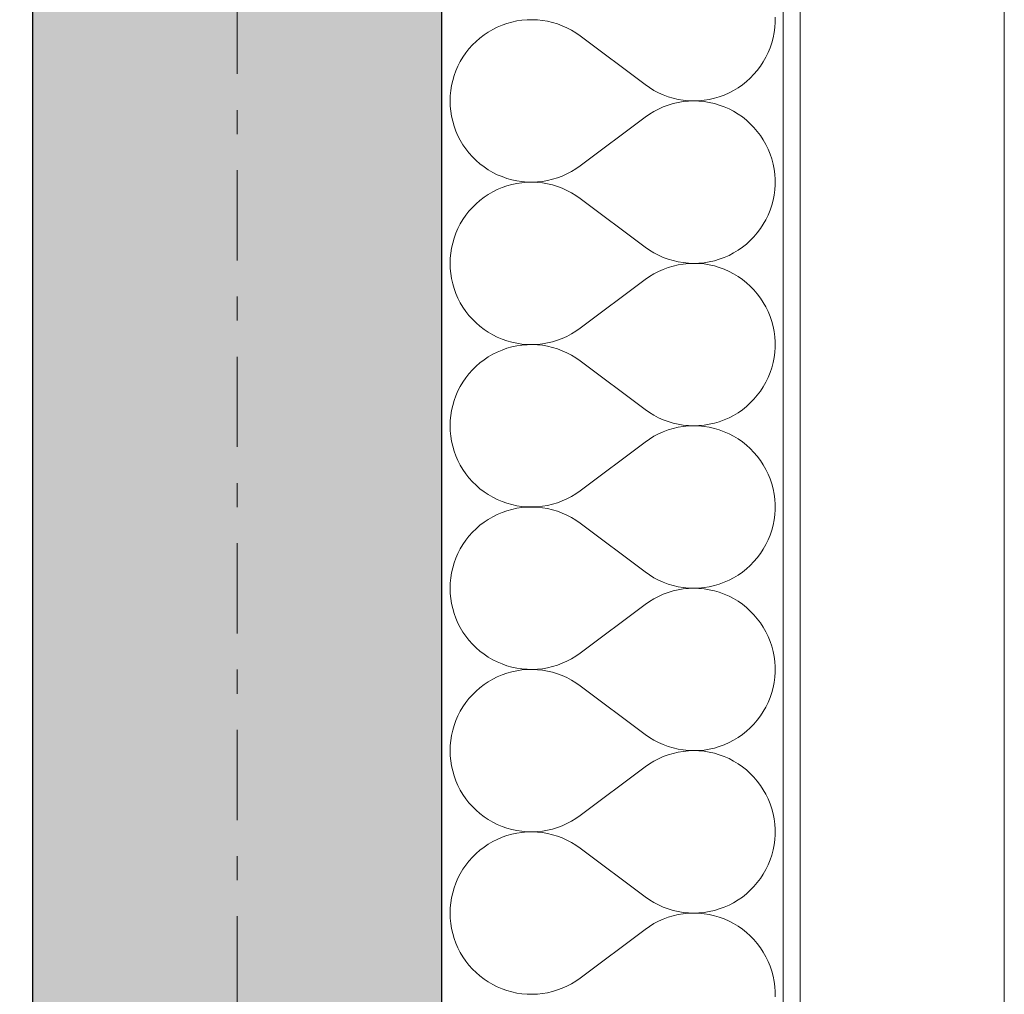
# Model space of a CAD drawing. Extents: x 100 to 2982, y 37 to 2050.
# Tile 93 of 130: x 2135 to 2193, y 922 to 979. Entities that reach past the tile are written whole.
import ezdxf
from ezdxf.xclip import XClip

# ---------------------------------------------------------------- set-up
doc = ezdxf.new("R2010")
doc.units = 0
doc.header["$MEASUREMENT"] = 0
doc.header["$XCLIPFRAME"] = 0
doc.linetypes.add('Przerywana podwójnie', pattern=[54.680554, 26.458333, -10.583333, 7.055556, -10.583333])
for name, color, linetype in [('410-K Osie', 7, 'Continuous'), ('420-K Ściany', 7, 'Continuous'), ('820-G Rysunki Obrazki', 7, 'Continuous')]:
    doc.layers.add(name, color=color, linetype=linetype)
doc.linetypes.add('Fala', pattern='A,0,[1,103_K_01 RZUT PARTERU1.Shx,S=0.223986,R=0,X=0,Y=0],-28.222222,0', length=28.222222)
pattern_1 = [(0, (-18316.349, -206.5255), (0, 8.660254), [0, -5]), (0, (-18313.849, -202.195), (0, 8.660254), [0, -5])]

# ---------------------------------------------------------------- blocks, each defined once
blk = doc.blocks.new('*X17')
at = {"layer": '420-K Ściany', "color": 174, "linetype": 'Continuous', "lineweight": 5, "ltscale": 0.2}
for p, q in [((2179.323, 979.036), (2179.323, 979.342)), ((2163.046, 978.751), (2162.777, 978.617)), ((2163.324, 978.869), (2163.046, 978.751)), ((2163.608, 978.968), (2163.324, 978.869)), ((2163.898, 979.05), (2163.608, 978.968)), ((2164.192, 979.113), (2163.898, 979.05)), ((2164.49, 979.157), (2164.192, 979.113)), ((2164.791, 979.182), (2164.49, 979.157)), ((2165.092, 979.189), (2164.791, 979.182)), ((2165.393, 979.176), (2165.092, 979.189)), ((2165.692, 979.144), (2165.393, 979.176)), ((2165.989, 979.093), (2165.692, 979.144)), ((2166.282, 979.024), (2165.989, 979.093)), ((2166.57, 978.936), (2166.282, 979.024)), ((2166.852, 978.83), (2166.57, 978.936)), ((2167.127, 978.707), (2166.852, 978.83)), ((2179.304, 978.731), (2179.323, 979.036)), ((2162.266, 978.297), (2162.027, 978.114)), ((2162.516, 978.465), (2162.266, 978.297)), ((2162.777, 978.617), (2162.516, 978.465)), ((2167.394, 978.567), (2167.127, 978.707)), ((2167.651, 978.409), (2167.394, 978.567)), ((2167.897, 978.236), (2167.651, 978.409)), ((2171.707, 975.379), (2167.897, 978.236)), ((2179.206, 978.128), (2179.265, 978.428)), ((2179.265, 978.428), (2179.304, 978.731)), ((2161.586, 977.705), (2161.385, 977.48)), ((2161.8, 977.916), (2161.586, 977.705)), ((2162.027, 978.114), (2161.8, 977.916)), ((2179.032, 977.543), (2179.129, 977.832)), ((2179.129, 977.832), (2179.206, 978.128)), ((2161.2, 977.243), (2161.029, 976.994)), ((2161.385, 977.48), (2161.2, 977.243)), ((2178.785, 976.984), (2178.917, 977.259)), ((2178.917, 977.259), (2179.032, 977.543)), ((2160.738, 976.467), (2160.617, 976.191)), ((2160.875, 976.735), (2160.738, 976.467)), ((2161.029, 976.994), (2160.875, 976.735)), ((2178.285, 976.217), (2178.468, 976.462)), ((2178.468, 976.462), (2178.635, 976.718)), ((2178.635, 976.718), (2178.785, 976.984)), ((2160.514, 975.908), (2160.43, 975.619)), ((2160.617, 976.191), (2160.514, 975.908)), ((2177.874, 975.765), (2178.086, 975.985)), ((2178.086, 975.985), (2178.285, 976.217)), ((2160.364, 975.325), (2160.316, 975.028)), ((2160.43, 975.619), (2160.364, 975.325)), ((2171.707, 975.379), (2171.957, 975.204)), ((2177.157, 975.195), (2177.408, 975.37)), ((2177.408, 975.37), (2177.647, 975.56)), ((2177.647, 975.56), (2177.874, 975.765)), ((2160.288, 974.728), (2160.278, 974.427)), ((2160.316, 975.028), (2160.288, 974.728)), ((2171.957, 975.204), (2172.218, 975.045)), ((2172.218, 975.045), (2172.489, 974.903)), ((2172.489, 974.903), (2172.768, 974.779)), ((2172.768, 974.779), (2173.054, 974.673)), ((2176.058, 974.667), (2176.345, 974.773)), ((2176.345, 974.773), (2176.625, 974.896)), ((2176.625, 974.896), (2176.896, 975.037)), ((2176.896, 975.037), (2177.157, 975.195)), ((2160.278, 974.427), (2160.288, 974.126)), ((2160.288, 974.126), (2160.316, 973.826)), ((2173.054, 974.181), (2172.768, 974.075)), ((2173.054, 974.673), (2173.347, 974.585)), ((2173.347, 974.269), (2173.054, 974.181)), ((2173.347, 974.585), (2173.645, 974.516)), ((2173.645, 974.337), (2173.347, 974.269)), ((2173.645, 974.516), (2173.946, 974.467)), ((2173.946, 974.387), (2173.645, 974.337)), ((2173.946, 974.467), (2174.25, 974.437)), ((2174.25, 974.417), (2173.946, 974.387)), ((2174.25, 974.437), (2174.556, 974.427)), ((2174.556, 974.427), (2174.25, 974.417)), ((2174.556, 974.427), (2174.861, 974.436)), ((2174.861, 974.418), (2174.556, 974.427)), ((2174.861, 974.436), (2175.166, 974.465)), ((2175.166, 974.389), (2174.861, 974.418)), ((2175.166, 974.465), (2175.467, 974.513)), ((2175.467, 974.34), (2175.166, 974.389)), ((2175.467, 974.513), (2175.765, 974.581)), ((2175.765, 974.273), (2175.467, 974.34)), ((2175.765, 974.581), (2176.058, 974.667)), ((2176.058, 974.186), (2175.765, 974.273)), ((2176.345, 974.081), (2176.058, 974.186)), ((2160.316, 973.826), (2160.364, 973.529)), ((2171.957, 973.65), (2171.707, 973.474)), ((2172.218, 973.809), (2171.957, 973.65)), ((2172.489, 973.951), (2172.218, 973.809)), ((2172.768, 974.075), (2172.489, 973.951)), ((2176.625, 973.958), (2176.345, 974.081)), ((2176.896, 973.817), (2176.625, 973.958)), ((2177.157, 973.659), (2176.896, 973.817)), ((2177.408, 973.484), (2177.157, 973.659)), ((2160.364, 973.529), (2160.43, 973.235)), ((2160.43, 973.235), (2160.514, 972.946)), ((2171.707, 973.474), (2167.897, 970.617)), ((2177.647, 973.294), (2177.408, 973.484)), ((2177.874, 973.089), (2177.647, 973.294)), ((2178.086, 972.869), (2177.874, 973.089)), ((2160.514, 972.946), (2160.617, 972.662)), ((2160.617, 972.662), (2160.738, 972.386)), ((2178.285, 972.637), (2178.086, 972.869)), ((2178.468, 972.392), (2178.285, 972.637)), ((2178.635, 972.136), (2178.468, 972.392)), ((2160.738, 972.386), (2160.875, 972.118)), ((2160.875, 972.118), (2161.029, 971.86)), ((2161.029, 971.86), (2161.2, 971.611)), ((2178.785, 971.87), (2178.635, 972.136)), ((2178.917, 971.594), (2178.785, 971.87)), ((2161.2, 971.611), (2161.385, 971.374)), ((2161.385, 971.374), (2161.586, 971.149)), ((2179.032, 971.311), (2178.917, 971.594)), ((2179.129, 971.021), (2179.032, 971.311)), ((2161.586, 971.149), (2161.8, 970.937)), ((2161.8, 970.937), (2162.027, 970.739)), ((2162.027, 970.739), (2162.266, 970.556)), ((2179.206, 970.726), (2179.129, 971.021)), ((2179.265, 970.426), (2179.206, 970.726)), ((2162.266, 970.556), (2162.516, 970.389)), ((2162.516, 970.389), (2162.777, 970.237)), ((2162.777, 970.237), (2163.046, 970.102)), ((2163.046, 970.102), (2163.324, 969.985)), ((2166.852, 970.023), (2167.127, 970.147)), ((2167.127, 970.147), (2167.394, 970.287)), ((2167.394, 970.287), (2167.651, 970.444)), ((2167.651, 970.444), (2167.897, 970.617)), ((2179.304, 970.123), (2179.265, 970.426)), ((2179.323, 969.818), (2179.304, 970.123)), ((2163.324, 969.985), (2163.608, 969.885)), ((2163.608, 969.885), (2163.898, 969.804)), ((2163.898, 969.526), (2163.608, 969.445)), ((2163.898, 969.804), (2164.192, 969.741)), ((2164.192, 969.589), (2163.898, 969.526)), ((2164.192, 969.741), (2164.49, 969.697)), ((2164.49, 969.633), (2164.192, 969.589)), ((2164.49, 969.697), (2164.791, 969.672)), ((2164.791, 969.658), (2164.49, 969.633)), ((2164.791, 969.672), (2165.092, 969.665)), ((2165.092, 969.665), (2164.791, 969.658)), ((2165.092, 969.665), (2165.393, 969.678)), ((2165.393, 969.652), (2165.092, 969.665)), ((2165.393, 969.678), (2165.692, 969.71)), ((2165.692, 969.62), (2165.393, 969.652)), ((2165.692, 969.71), (2165.989, 969.761)), ((2165.989, 969.569), (2165.692, 969.62)), ((2165.989, 969.761), (2166.282, 969.83)), ((2166.282, 969.5), (2165.989, 969.569)), ((2166.282, 969.83), (2166.57, 969.918)), ((2166.57, 969.918), (2166.852, 970.023)), ((2179.304, 969.207), (2179.323, 969.512)), ((2179.323, 969.512), (2179.323, 969.818)), ((2162.516, 968.941), (2162.266, 968.774)), ((2162.777, 969.093), (2162.516, 968.941)), ((2163.046, 969.227), (2162.777, 969.093)), ((2163.324, 969.345), (2163.046, 969.227)), ((2163.608, 969.445), (2163.324, 969.345)), ((2166.57, 969.412), (2166.282, 969.5)), ((2166.852, 969.307), (2166.57, 969.412)), ((2167.127, 969.183), (2166.852, 969.307)), ((2167.394, 969.043), (2167.127, 969.183)), ((2167.651, 968.886), (2167.394, 969.043)), ((2179.265, 968.904), (2179.304, 969.207)), ((2161.8, 968.393), (2161.586, 968.181)), ((2162.027, 968.591), (2161.8, 968.393)), ((2162.266, 968.774), (2162.027, 968.591)), ((2167.897, 968.713), (2167.651, 968.886)), ((2171.707, 965.855), (2167.897, 968.713)), ((2179.129, 968.309), (2179.206, 968.604)), ((2179.206, 968.604), (2179.265, 968.904)), ((2161.385, 967.956), (2161.2, 967.719)), ((2161.586, 968.181), (2161.385, 967.956)), ((2178.917, 967.735), (2179.032, 968.019)), ((2179.032, 968.019), (2179.129, 968.309)), ((2160.875, 967.212), (2160.738, 966.944)), ((2161.029, 967.47), (2160.875, 967.212)), ((2161.2, 967.719), (2161.029, 967.47)), ((2178.635, 967.194), (2178.785, 967.46)), ((2178.785, 967.46), (2178.917, 967.735)), ((2160.617, 966.668), (2160.514, 966.384)), ((2160.738, 966.944), (2160.617, 966.668)), ((2178.086, 966.461), (2178.285, 966.693)), ((2178.285, 966.693), (2178.468, 966.938)), ((2178.468, 966.938), (2178.635, 967.194)), ((2160.43, 966.095), (2160.364, 965.801)), ((2160.514, 966.384), (2160.43, 966.095)), ((2177.647, 966.036), (2177.874, 966.241)), ((2177.874, 966.241), (2178.086, 966.461)), ((2160.316, 965.504), (2160.288, 965.204)), ((2160.364, 965.801), (2160.316, 965.504)), ((2171.707, 965.855), (2171.957, 965.68)), ((2171.957, 965.68), (2172.218, 965.521)), ((2172.218, 965.521), (2172.489, 965.379)), ((2176.625, 965.372), (2176.896, 965.513)), ((2176.896, 965.513), (2177.157, 965.671)), ((2177.157, 965.671), (2177.408, 965.846)), ((2177.408, 965.846), (2177.647, 966.036)), ((2160.288, 965.204), (2160.278, 964.903)), ((2160.278, 964.903), (2160.288, 964.602)), ((2172.489, 965.379), (2172.768, 965.255)), ((2172.768, 965.255), (2173.054, 965.149)), ((2173.054, 965.149), (2173.347, 965.061)), ((2173.347, 965.061), (2173.645, 964.993)), ((2173.645, 964.993), (2173.946, 964.943)), ((2173.946, 964.943), (2174.25, 964.913)), ((2174.25, 964.893), (2173.946, 964.863)), ((2174.25, 964.913), (2174.556, 964.903)), ((2174.556, 964.903), (2174.25, 964.893)), ((2174.556, 964.903), (2174.861, 964.912)), ((2174.861, 964.894), (2174.556, 964.903)), ((2174.861, 964.912), (2175.166, 964.941)), ((2175.166, 964.865), (2174.861, 964.894)), ((2175.166, 964.941), (2175.467, 964.99)), ((2175.467, 964.99), (2175.765, 965.057)), ((2175.765, 965.057), (2176.058, 965.144)), ((2176.058, 965.144), (2176.345, 965.249)), ((2176.345, 965.249), (2176.625, 965.372)), ((2160.288, 964.602), (2160.316, 964.302)), ((2172.489, 964.427), (2172.218, 964.285)), ((2172.768, 964.551), (2172.489, 964.427)), ((2173.054, 964.657), (2172.768, 964.551)), ((2173.347, 964.745), (2173.054, 964.657)), ((2173.645, 964.814), (2173.347, 964.745)), ((2173.946, 964.863), (2173.645, 964.814)), ((2175.467, 964.817), (2175.166, 964.865)), ((2175.765, 964.749), (2175.467, 964.817)), ((2176.058, 964.662), (2175.765, 964.749)), ((2176.345, 964.557), (2176.058, 964.662)), ((2176.625, 964.434), (2176.345, 964.557)), ((2176.896, 964.293), (2176.625, 964.434)), ((2160.316, 964.302), (2160.364, 964.005)), ((2160.364, 964.005), (2160.43, 963.711)), ((2171.707, 963.951), (2167.897, 961.094)), ((2171.957, 964.126), (2171.707, 963.951)), ((2172.218, 964.285), (2171.957, 964.126)), ((2177.157, 964.135), (2176.896, 964.293)), ((2177.408, 963.96), (2177.157, 964.135)), ((2177.647, 963.77), (2177.408, 963.96)), ((2177.874, 963.565), (2177.647, 963.77)), ((2160.43, 963.711), (2160.514, 963.422)), ((2160.514, 963.422), (2160.617, 963.139)), ((2178.086, 963.345), (2177.874, 963.565)), ((2178.285, 963.113), (2178.086, 963.345)), ((2160.617, 963.139), (2160.738, 962.862)), ((2160.738, 962.862), (2160.875, 962.595)), ((2160.875, 962.595), (2161.029, 962.336)), ((2178.468, 962.868), (2178.285, 963.113)), ((2178.635, 962.612), (2178.468, 962.868)), ((2178.785, 962.346), (2178.635, 962.612)), ((2161.029, 962.336), (2161.2, 962.087)), ((2161.2, 962.087), (2161.385, 961.85)), ((2178.917, 962.071), (2178.785, 962.346)), ((2179.032, 961.787), (2178.917, 962.071)), ((2161.385, 961.85), (2161.586, 961.625)), ((2161.586, 961.625), (2161.8, 961.413)), ((2179.129, 961.497), (2179.032, 961.787)), ((2179.206, 961.202), (2179.129, 961.497)), ((2161.8, 961.413), (2162.027, 961.216)), ((2162.027, 961.216), (2162.266, 961.032)), ((2162.266, 961.032), (2162.516, 960.865)), ((2162.516, 960.865), (2162.777, 960.713)), ((2167.394, 960.763), (2167.651, 960.921)), ((2167.651, 960.921), (2167.897, 961.094)), ((2179.265, 960.902), (2179.206, 961.202)), ((2179.304, 960.599), (2179.265, 960.902)), ((2162.777, 960.713), (2163.046, 960.579)), ((2163.046, 960.579), (2163.324, 960.461)), ((2163.324, 960.461), (2163.608, 960.362)), ((2163.608, 960.362), (2163.898, 960.28)), ((2163.898, 960.28), (2164.192, 960.217)), ((2165.989, 960.237), (2166.282, 960.306)), ((2166.282, 960.306), (2166.57, 960.394)), ((2166.57, 960.394), (2166.852, 960.5)), ((2166.852, 960.5), (2167.127, 960.623)), ((2167.127, 960.623), (2167.394, 960.763)), ((2179.323, 960.294), (2179.304, 960.599)), ((2179.323, 959.988), (2179.323, 960.294)), ((2163.046, 959.704), (2162.777, 959.569)), ((2163.324, 959.821), (2163.046, 959.704)), ((2163.608, 959.921), (2163.324, 959.821)), ((2163.898, 960.002), (2163.608, 959.921)), ((2164.192, 960.065), (2163.898, 960.002)), ((2164.192, 960.217), (2164.49, 960.173)), ((2164.49, 960.109), (2164.192, 960.065)), ((2164.49, 960.173), (2164.791, 960.148)), ((2164.791, 960.135), (2164.49, 960.109)), ((2164.791, 960.148), (2165.092, 960.141)), ((2165.092, 960.141), (2164.791, 960.135)), ((2165.092, 960.141), (2165.393, 960.154)), ((2165.393, 960.128), (2165.092, 960.141)), ((2165.393, 960.154), (2165.692, 960.186)), ((2165.692, 960.096), (2165.393, 960.128)), ((2165.692, 960.186), (2165.989, 960.237)), ((2165.989, 960.046), (2165.692, 960.096)), ((2166.282, 959.976), (2165.989, 960.046)), ((2166.57, 959.889), (2166.282, 959.976)), ((2166.852, 959.783), (2166.57, 959.889)), ((2167.127, 959.659), (2166.852, 959.783)), ((2179.304, 959.683), (2179.323, 959.988)), ((2162.266, 959.25), (2162.027, 959.067)), ((2162.516, 959.417), (2162.266, 959.25)), ((2162.777, 959.569), (2162.516, 959.417)), ((2167.394, 959.519), (2167.127, 959.659)), ((2167.651, 959.362), (2167.394, 959.519)), ((2167.897, 959.189), (2167.651, 959.362)), ((2171.707, 956.332), (2167.897, 959.189)), ((2179.206, 959.08), (2179.265, 959.38)), ((2179.265, 959.38), (2179.304, 959.683)), ((2161.586, 958.657), (2161.385, 958.432)), ((2161.8, 958.869), (2161.586, 958.657)), ((2162.027, 959.067), (2161.8, 958.869)), ((2179.032, 958.495), (2179.129, 958.785)), ((2179.129, 958.785), (2179.206, 959.08)), ((2161.2, 958.195), (2161.029, 957.946)), ((2161.385, 958.432), (2161.2, 958.195)), ((2178.785, 957.936), (2178.917, 958.212)), ((2178.917, 958.212), (2179.032, 958.495)), ((2160.738, 957.42), (2160.617, 957.144)), ((2160.875, 957.688), (2160.738, 957.42)), ((2161.029, 957.946), (2160.875, 957.688)), ((2178.285, 957.169), (2178.468, 957.414)), ((2178.468, 957.414), (2178.635, 957.67)), ((2178.635, 957.67), (2178.785, 957.936)), ((2160.514, 956.861), (2160.43, 956.571)), ((2160.617, 957.144), (2160.514, 956.861)), ((2177.874, 956.718), (2178.086, 956.937)), ((2178.086, 956.937), (2178.285, 957.169)), ((2160.364, 956.278), (2160.316, 955.98)), ((2160.43, 956.571), (2160.364, 956.278)), ((2171.707, 956.332), (2171.957, 956.156)), ((2177.157, 956.148), (2177.408, 956.322)), ((2177.408, 956.322), (2177.647, 956.512)), ((2177.647, 956.512), (2177.874, 956.718)), ((2160.288, 955.68), (2160.278, 955.379)), ((2160.316, 955.98), (2160.288, 955.68)), ((2171.957, 956.156), (2172.218, 955.997)), ((2172.218, 955.997), (2172.489, 955.855)), ((2172.489, 955.855), (2172.768, 955.731)), ((2172.768, 955.731), (2173.054, 955.625)), ((2176.058, 955.62), (2176.345, 955.725)), ((2176.345, 955.725), (2176.625, 955.848)), ((2176.625, 955.848), (2176.896, 955.989)), ((2176.896, 955.989), (2177.157, 956.148)), ((2160.278, 955.379), (2160.288, 955.078)), ((2160.288, 955.078), (2160.316, 954.778)), ((2173.054, 955.134), (2172.768, 955.028)), ((2173.054, 955.625), (2173.347, 955.537)), ((2173.347, 955.221), (2173.054, 955.134)), ((2173.347, 955.537), (2173.645, 955.469)), ((2173.645, 955.29), (2173.347, 955.221)), ((2173.645, 955.469), (2173.946, 955.419)), ((2173.946, 955.339), (2173.645, 955.29)), ((2173.946, 955.419), (2174.25, 955.39)), ((2174.25, 955.369), (2173.946, 955.339)), ((2174.25, 955.39), (2174.556, 955.379)), ((2174.556, 955.379), (2174.25, 955.369)), ((2174.556, 955.379), (2174.861, 955.389)), ((2174.861, 955.37), (2174.556, 955.379)), ((2174.861, 955.389), (2175.166, 955.417)), ((2175.166, 955.341), (2174.861, 955.37)), ((2175.166, 955.417), (2175.467, 955.466)), ((2175.467, 955.293), (2175.166, 955.341)), ((2175.467, 955.466), (2175.765, 955.533)), ((2175.765, 955.225), (2175.467, 955.293)), ((2175.765, 955.533), (2176.058, 955.62)), ((2176.058, 955.139), (2175.765, 955.225)), ((2176.345, 955.034), (2176.058, 955.139)), ((2160.316, 954.778), (2160.364, 954.481)), ((2171.957, 954.602), (2171.707, 954.427)), ((2172.218, 954.761), (2171.957, 954.602)), ((2172.489, 954.903), (2172.218, 954.761)), ((2172.768, 955.028), (2172.489, 954.903)), ((2176.625, 954.91), (2176.345, 955.034)), ((2176.896, 954.769), (2176.625, 954.91)), ((2177.157, 954.611), (2176.896, 954.769)), ((2177.408, 954.436), (2177.157, 954.611)), ((2160.364, 954.481), (2160.43, 954.187)), ((2160.43, 954.187), (2160.514, 953.898)), ((2171.707, 954.427), (2167.897, 951.57)), ((2177.647, 954.246), (2177.408, 954.436)), ((2177.874, 954.041), (2177.647, 954.246)), ((2178.086, 953.822), (2177.874, 954.041)), ((2160.514, 953.898), (2160.617, 953.615)), ((2160.617, 953.615), (2160.738, 953.339)), ((2178.285, 953.589), (2178.086, 953.822)), ((2178.468, 953.344), (2178.285, 953.589)), ((2160.738, 953.339), (2160.875, 953.071)), ((2160.875, 953.071), (2161.029, 952.812)), ((2161.029, 952.812), (2161.2, 952.564)), ((2178.635, 953.088), (2178.468, 953.344)), ((2178.785, 952.822), (2178.635, 953.088)), ((2178.917, 952.547), (2178.785, 952.822)), ((2161.2, 952.564), (2161.385, 952.326)), ((2161.385, 952.326), (2161.586, 952.101)), ((2179.032, 952.264), (2178.917, 952.547)), ((2179.129, 951.974), (2179.032, 952.264)), ((2161.586, 952.101), (2161.8, 951.89)), ((2161.8, 951.89), (2162.027, 951.692)), ((2162.027, 951.692), (2162.266, 951.509)), ((2179.206, 951.678), (2179.129, 951.974)), ((2179.265, 951.378), (2179.206, 951.678)), ((2162.266, 951.509), (2162.516, 951.341)), ((2162.516, 951.341), (2162.777, 951.19)), ((2162.777, 951.19), (2163.046, 951.055)), ((2163.046, 951.055), (2163.324, 950.937)), ((2166.852, 950.976), (2167.127, 951.099)), ((2167.127, 951.099), (2167.394, 951.24)), ((2167.394, 951.24), (2167.651, 951.397)), ((2167.651, 951.397), (2167.897, 951.57)), ((2179.304, 951.075), (2179.265, 951.378)), ((2179.323, 950.77), (2179.304, 951.075)), ((2163.324, 950.937), (2163.608, 950.838)), ((2163.608, 950.838), (2163.898, 950.756)), ((2163.898, 950.478), (2163.608, 950.397)), ((2163.898, 950.756), (2164.192, 950.693)), ((2164.192, 950.541), (2163.898, 950.478)), ((2164.192, 950.693), (2164.49, 950.649)), ((2164.49, 950.586), (2164.192, 950.541)), ((2164.49, 950.649), (2164.791, 950.624)), ((2164.791, 950.611), (2164.49, 950.586)), ((2164.791, 950.624), (2165.092, 950.618)), ((2165.092, 950.617), (2164.791, 950.611)), ((2165.092, 950.618), (2165.393, 950.63)), ((2165.393, 950.604), (2165.092, 950.617)), ((2165.393, 950.63), (2165.692, 950.662)), ((2165.692, 950.572), (2165.393, 950.604)), ((2165.692, 950.662), (2165.989, 950.713)), ((2165.989, 950.522), (2165.692, 950.572)), ((2165.989, 950.713), (2166.282, 950.782)), ((2166.282, 950.452), (2165.989, 950.522)), ((2166.282, 950.782), (2166.57, 950.87)), ((2166.57, 950.87), (2166.852, 950.976)), ((2179.304, 950.16), (2179.323, 950.465)), ((2179.323, 950.465), (2179.323, 950.77)), ((2162.516, 949.894), (2162.266, 949.726)), ((2162.777, 950.045), (2162.516, 949.894)), ((2163.046, 950.18), (2162.777, 950.045)), ((2163.324, 950.297), (2163.046, 950.18)), ((2163.608, 950.397), (2163.324, 950.297)), ((2166.57, 950.365), (2166.282, 950.452)), ((2166.852, 950.259), (2166.57, 950.365)), ((2167.127, 950.136), (2166.852, 950.259)), ((2167.394, 949.995), (2167.127, 950.136)), ((2167.651, 949.838), (2167.394, 949.995)), ((2179.265, 949.857), (2179.304, 950.16)), ((2161.8, 949.345), (2161.586, 949.133)), ((2162.027, 949.543), (2161.8, 949.345)), ((2162.266, 949.726), (2162.027, 949.543)), ((2167.897, 949.665), (2167.651, 949.838)), ((2171.707, 946.808), (2167.897, 949.665)), ((2179.129, 949.261), (2179.206, 949.557)), ((2179.206, 949.557), (2179.265, 949.857)), ((2161.385, 948.908), (2161.2, 948.671)), ((2161.586, 949.133), (2161.385, 948.908)), ((2178.917, 948.688), (2179.032, 948.971)), ((2179.032, 948.971), (2179.129, 949.261)), ((2160.875, 948.164), (2160.738, 947.896)), ((2161.029, 948.423), (2160.875, 948.164)), ((2161.2, 948.671), (2161.029, 948.423)), ((2178.635, 948.146), (2178.785, 948.413)), ((2178.785, 948.413), (2178.917, 948.688)), ((2160.617, 947.62), (2160.514, 947.337)), ((2160.738, 947.896), (2160.617, 947.62)), ((2178.086, 947.413), (2178.285, 947.646)), ((2178.285, 947.646), (2178.468, 947.89)), ((2178.468, 947.89), (2178.635, 948.146)), ((2160.43, 947.048), (2160.364, 946.754)), ((2160.514, 947.337), (2160.43, 947.048)), ((2177.647, 946.989), (2177.874, 947.194)), ((2177.874, 947.194), (2178.086, 947.413)), ((2160.316, 946.456), (2160.288, 946.157)), ((2160.364, 946.754), (2160.316, 946.456)), ((2171.707, 946.808), (2171.957, 946.632)), ((2171.957, 946.632), (2172.218, 946.473)), ((2172.218, 946.473), (2172.489, 946.331)), ((2176.625, 946.325), (2176.896, 946.466)), ((2176.896, 946.466), (2177.157, 946.624)), ((2177.157, 946.624), (2177.408, 946.798)), ((2177.408, 946.798), (2177.647, 946.989)), ((2160.288, 946.157), (2160.278, 945.855)), ((2160.278, 945.855), (2160.288, 945.554)), ((2172.489, 946.331), (2172.768, 946.207)), ((2172.768, 946.207), (2173.054, 946.101)), ((2173.054, 946.101), (2173.347, 946.014)), ((2173.347, 946.014), (2173.645, 945.945)), ((2173.645, 945.945), (2173.946, 945.896)), ((2173.946, 945.896), (2174.25, 945.866)), ((2174.25, 945.845), (2173.946, 945.815)), ((2174.25, 945.866), (2174.556, 945.855)), ((2174.556, 945.855), (2174.25, 945.845)), ((2174.556, 945.855), (2174.861, 945.865)), ((2174.861, 945.846), (2174.556, 945.855)), ((2174.861, 945.865), (2175.166, 945.894)), ((2175.166, 945.817), (2174.861, 945.846)), ((2175.166, 945.894), (2175.467, 945.942)), ((2175.467, 945.942), (2175.765, 946.01)), ((2175.765, 946.01), (2176.058, 946.096)), ((2176.058, 946.096), (2176.345, 946.201)), ((2176.345, 946.201), (2176.625, 946.325)), ((2160.288, 945.554), (2160.316, 945.255)), ((2172.489, 945.379), (2172.218, 945.237)), ((2172.768, 945.504), (2172.489, 945.379)), ((2173.054, 945.61), (2172.768, 945.504)), ((2173.347, 945.697), (2173.054, 945.61)), ((2173.645, 945.766), (2173.347, 945.697)), ((2173.946, 945.815), (2173.645, 945.766)), ((2175.467, 945.769), (2175.166, 945.817)), ((2175.765, 945.701), (2175.467, 945.769)), ((2176.058, 945.615), (2175.765, 945.701)), ((2176.345, 945.51), (2176.058, 945.615)), ((2176.625, 945.386), (2176.345, 945.51)), ((2176.896, 945.245), (2176.625, 945.386)), ((2160.316, 945.255), (2160.364, 944.957)), ((2160.364, 944.957), (2160.43, 944.663)), ((2171.707, 944.903), (2167.897, 942.046)), ((2171.957, 945.078), (2171.707, 944.903)), ((2172.218, 945.237), (2171.957, 945.078)), ((2177.157, 945.087), (2176.896, 945.245)), ((2177.408, 944.913), (2177.157, 945.087)), ((2177.647, 944.722), (2177.408, 944.913)), ((2177.874, 944.517), (2177.647, 944.722)), ((2160.43, 944.663), (2160.514, 944.374)), ((2160.514, 944.374), (2160.617, 944.091)), ((2178.086, 944.298), (2177.874, 944.517)), ((2178.285, 944.065), (2178.086, 944.298)), ((2160.617, 944.091), (2160.738, 943.815)), ((2160.738, 943.815), (2160.875, 943.547)), ((2160.875, 943.547), (2161.029, 943.288)), ((2178.468, 943.82), (2178.285, 944.065)), ((2178.635, 943.564), (2178.468, 943.82)), ((2178.785, 943.298), (2178.635, 943.564)), ((2161.029, 943.288), (2161.2, 943.04)), ((2161.2, 943.04), (2161.385, 942.803)), ((2178.917, 943.023), (2178.785, 943.298)), ((2179.032, 942.74), (2178.917, 943.023)), ((2161.385, 942.803), (2161.586, 942.578)), ((2161.586, 942.578), (2161.8, 942.366)), ((2179.129, 942.45), (2179.032, 942.74)), ((2179.206, 942.154), (2179.129, 942.45)), ((2161.8, 942.366), (2162.027, 942.168)), ((2162.027, 942.168), (2162.266, 941.985)), ((2162.266, 941.985), (2162.516, 941.817)), ((2162.516, 941.817), (2162.777, 941.666)), ((2167.394, 941.716), (2167.651, 941.873)), ((2167.651, 941.873), (2167.897, 942.046)), ((2179.265, 941.854), (2179.206, 942.154)), ((2179.304, 941.551), (2179.265, 941.854)), ((2162.777, 941.666), (2163.046, 941.531)), ((2163.046, 941.531), (2163.324, 941.414)), ((2163.324, 941.414), (2163.608, 941.314)), ((2163.608, 941.314), (2163.898, 941.233)), ((2163.898, 941.233), (2164.192, 941.17)), ((2165.989, 941.189), (2166.282, 941.258)), ((2166.282, 941.258), (2166.57, 941.346)), ((2166.57, 941.346), (2166.852, 941.452)), ((2166.852, 941.452), (2167.127, 941.575)), ((2167.127, 941.575), (2167.394, 941.716)), ((2179.323, 941.246), (2179.304, 941.551)), ((2179.323, 940.941), (2179.323, 941.246)), ((2163.046, 940.656), (2162.777, 940.521)), ((2163.324, 940.773), (2163.046, 940.656)), ((2163.608, 940.873), (2163.324, 940.773)), ((2163.898, 940.955), (2163.608, 940.873)), ((2164.192, 941.018), (2163.898, 940.955)), ((2164.192, 941.17), (2164.49, 941.125)), ((2164.49, 941.062), (2164.192, 941.018)), ((2164.49, 941.125), (2164.791, 941.1)), ((2164.791, 941.087), (2164.49, 941.062)), ((2164.791, 941.1), (2165.092, 941.094)), ((2165.092, 941.093), (2164.791, 941.087)), ((2165.092, 941.094), (2165.393, 941.107)), ((2165.393, 941.08), (2165.092, 941.093)), ((2165.393, 941.107), (2165.692, 941.138)), ((2165.692, 941.049), (2165.393, 941.08)), ((2165.692, 941.138), (2165.989, 941.189)), ((2165.989, 940.998), (2165.692, 941.049)), ((2166.282, 940.929), (2165.989, 940.998)), ((2166.57, 940.841), (2166.282, 940.929)), ((2166.852, 940.735), (2166.57, 940.841)), ((2167.127, 940.612), (2166.852, 940.735)), ((2179.304, 940.636), (2179.323, 940.941)), ((2162.266, 940.202), (2162.027, 940.019)), ((2162.516, 940.37), (2162.266, 940.202)), ((2162.777, 940.521), (2162.516, 940.37)), ((2167.394, 940.471), (2167.127, 940.612)), ((2167.651, 940.314), (2167.394, 940.471)), ((2167.897, 940.141), (2167.651, 940.314)), ((2171.707, 937.284), (2167.897, 940.141)), ((2179.206, 940.033), (2179.265, 940.333)), ((2179.265, 940.333), (2179.304, 940.636)), ((2161.586, 939.609), (2161.385, 939.384)), ((2161.8, 939.821), (2161.586, 939.609)), ((2162.027, 940.019), (2161.8, 939.821)), ((2179.032, 939.447), (2179.129, 939.737)), ((2179.129, 939.737), (2179.206, 940.033)), ((2161.2, 939.147), (2161.029, 938.899)), ((2161.385, 939.384), (2161.2, 939.147)), ((2178.785, 938.889), (2178.917, 939.164)), ((2178.917, 939.164), (2179.032, 939.447)), ((2160.738, 938.372), (2160.617, 938.096)), ((2160.875, 938.64), (2160.738, 938.372)), ((2161.029, 938.899), (2160.875, 938.64)), ((2178.285, 938.122), (2178.468, 938.367)), ((2178.468, 938.367), (2178.635, 938.623)), ((2178.635, 938.623), (2178.785, 938.889)), ((2160.514, 937.813), (2160.43, 937.524)), ((2160.617, 938.096), (2160.514, 937.813)), ((2177.874, 937.67), (2178.086, 937.889)), ((2178.086, 937.889), (2178.285, 938.122)), ((2160.364, 937.23), (2160.316, 936.933)), ((2160.43, 937.524), (2160.364, 937.23)), ((2171.707, 937.284), (2171.957, 937.109)), ((2177.157, 937.1), (2177.408, 937.274)), ((2177.408, 937.274), (2177.647, 937.465)), ((2177.647, 937.465), (2177.874, 937.67)), ((2160.288, 936.633), (2160.278, 936.332)), ((2160.316, 936.933), (2160.288, 936.633)), ((2171.957, 937.109), (2172.218, 936.95)), ((2172.218, 936.95), (2172.489, 936.808)), ((2172.489, 936.808), (2172.768, 936.683)), ((2172.768, 936.683), (2173.054, 936.577)), ((2176.058, 936.572), (2176.345, 936.677)), ((2176.345, 936.677), (2176.625, 936.801)), ((2176.625, 936.801), (2176.896, 936.942)), ((2176.896, 936.942), (2177.157, 937.1)), ((2160.278, 936.332), (2160.288, 936.031)), ((2173.054, 936.086), (2172.768, 935.98)), ((2173.054, 936.577), (2173.347, 936.49)), ((2173.347, 936.174), (2173.054, 936.086)), ((2173.347, 936.49), (2173.645, 936.421)), ((2173.645, 936.242), (2173.347, 936.174)), ((2173.645, 936.421), (2173.946, 936.372)), ((2173.946, 936.291), (2173.645, 936.242)), ((2173.946, 936.372), (2174.25, 936.342)), ((2174.25, 936.321), (2173.946, 936.291)), ((2174.25, 936.342), (2174.556, 936.332)), ((2174.556, 936.332), (2174.25, 936.321)), ((2174.556, 936.332), (2174.861, 936.341)), ((2174.861, 936.322), (2174.556, 936.332)), ((2174.861, 936.341), (2175.166, 936.37)), ((2175.166, 936.293), (2174.861, 936.322)), ((2175.166, 936.37), (2175.467, 936.418)), ((2175.467, 936.245), (2175.166, 936.293)), ((2175.467, 936.418), (2175.765, 936.486)), ((2175.765, 936.178), (2175.467, 936.245)), ((2175.765, 936.486), (2176.058, 936.572)), ((2176.058, 936.091), (2175.765, 936.178)), ((2176.345, 935.986), (2176.058, 936.091)), ((2160.288, 936.031), (2160.316, 935.731)), ((2160.316, 935.731), (2160.364, 935.433)), ((2171.957, 935.555), (2171.707, 935.379)), ((2172.218, 935.714), (2171.957, 935.555)), ((2172.489, 935.856), (2172.218, 935.714)), ((2172.768, 935.98), (2172.489, 935.856)), ((2176.625, 935.863), (2176.345, 935.986)), ((2176.896, 935.722), (2176.625, 935.863)), ((2177.157, 935.563), (2176.896, 935.722)), ((2177.408, 935.389), (2177.157, 935.563)), ((2160.364, 935.433), (2160.43, 935.139)), ((2160.43, 935.139), (2160.514, 934.85)), ((2171.707, 935.379), (2167.897, 932.522)), ((2177.647, 935.199), (2177.408, 935.389)), ((2177.874, 934.993), (2177.647, 935.199)), ((2178.086, 934.774), (2177.874, 934.993)), ((2160.514, 934.85), (2160.617, 934.567)), ((2160.617, 934.567), (2160.738, 934.291)), ((2178.285, 934.541), (2178.086, 934.774)), ((2178.468, 934.297), (2178.285, 934.541)), ((2160.738, 934.291), (2160.875, 934.023)), ((2160.875, 934.023), (2161.029, 933.764)), ((2161.029, 933.764), (2161.2, 933.516)), ((2178.635, 934.041), (2178.468, 934.297)), ((2178.785, 933.774), (2178.635, 934.041)), ((2178.917, 933.499), (2178.785, 933.774)), ((2161.2, 933.516), (2161.385, 933.279)), ((2161.385, 933.279), (2161.586, 933.054)), ((2179.032, 933.216), (2178.917, 933.499)), ((2179.129, 932.926), (2179.032, 933.216)), ((2161.586, 933.054), (2161.8, 932.842)), ((2161.8, 932.842), (2162.027, 932.644)), ((2162.027, 932.644), (2162.266, 932.461)), ((2179.206, 932.63), (2179.129, 932.926)), ((2179.265, 932.331), (2179.206, 932.63)), ((2162.266, 932.461), (2162.516, 932.293)), ((2162.516, 932.293), (2162.777, 932.142)), ((2162.777, 932.142), (2163.046, 932.007)), ((2163.046, 932.007), (2163.324, 931.89)), ((2166.852, 931.928), (2167.127, 932.052)), ((2167.127, 932.052), (2167.394, 932.192)), ((2167.394, 932.192), (2167.651, 932.349)), ((2167.651, 932.349), (2167.897, 932.522)), ((2179.304, 932.027), (2179.265, 932.331)), ((2179.323, 931.723), (2179.304, 932.027)), ((2163.324, 931.89), (2163.608, 931.79)), ((2163.608, 931.79), (2163.898, 931.709)), ((2163.898, 931.431), (2163.608, 931.349)), ((2163.898, 931.709), (2164.192, 931.646)), ((2164.192, 931.494), (2163.898, 931.431)), ((2164.192, 931.646), (2164.49, 931.602)), ((2164.49, 931.538), (2164.192, 931.494)), ((2164.49, 931.602), (2164.791, 931.576)), ((2164.791, 931.563), (2164.49, 931.538)), ((2164.791, 931.576), (2165.092, 931.57)), ((2165.092, 931.569), (2164.791, 931.563)), ((2165.092, 931.57), (2165.393, 931.583)), ((2165.393, 931.557), (2165.092, 931.569)), ((2165.393, 931.583), (2165.692, 931.615)), ((2165.692, 931.525), (2165.393, 931.557)), ((2165.692, 931.615), (2165.989, 931.665)), ((2165.989, 931.474), (2165.692, 931.525)), ((2165.989, 931.665), (2166.282, 931.735)), ((2166.282, 931.405), (2165.989, 931.474)), ((2166.282, 931.735), (2166.57, 931.822)), ((2166.57, 931.822), (2166.852, 931.928)), ((2179.304, 931.112), (2179.323, 931.417)), ((2179.323, 931.417), (2179.323, 931.723)), ((2162.516, 930.846), (2162.266, 930.678)), ((2162.777, 930.998), (2162.516, 930.846)), ((2163.046, 931.132), (2162.777, 930.998)), ((2163.324, 931.25), (2163.046, 931.132)), ((2163.608, 931.349), (2163.324, 931.25)), ((2166.57, 931.317), (2166.282, 931.405)), ((2166.852, 931.211), (2166.57, 931.317)), ((2167.127, 931.088), (2166.852, 931.211)), ((2167.394, 930.947), (2167.127, 931.088)), ((2167.651, 930.79), (2167.394, 930.947)), ((2179.265, 930.809), (2179.304, 931.112)), ((2161.8, 930.297), (2161.586, 930.086)), ((2162.027, 930.495), (2161.8, 930.297)), ((2162.266, 930.678), (2162.027, 930.495)), ((2167.897, 930.617), (2167.651, 930.79)), ((2171.707, 927.76), (2167.897, 930.617)), ((2179.129, 930.213), (2179.206, 930.509)), ((2179.206, 930.509), (2179.265, 930.809)), ((2161.385, 929.861), (2161.2, 929.623)), ((2161.586, 930.086), (2161.385, 929.861)), ((2178.917, 929.64), (2179.032, 929.923)), ((2179.032, 929.923), (2179.129, 930.213)), ((2160.875, 929.116), (2160.738, 928.848)), ((2161.029, 929.375), (2160.875, 929.116)), ((2161.2, 929.623), (2161.029, 929.375)), ((2178.635, 929.099), (2178.785, 929.365)), ((2178.785, 929.365), (2178.917, 929.64)), ((2160.617, 928.572), (2160.514, 928.289)), ((2160.738, 928.848), (2160.617, 928.572)), ((2178.086, 928.366), (2178.285, 928.598)), ((2178.285, 928.598), (2178.468, 928.843)), ((2178.468, 928.843), (2178.635, 929.099)), ((2160.43, 928), (2160.364, 927.706)), ((2160.514, 928.289), (2160.43, 928)), ((2177.647, 927.941), (2177.874, 928.146)), ((2177.874, 928.146), (2178.086, 928.366)), ((2160.316, 927.409), (2160.288, 927.109)), ((2160.364, 927.706), (2160.316, 927.409)), ((2171.707, 927.76), (2171.957, 927.585)), ((2171.957, 927.585), (2172.218, 927.426)), ((2172.218, 927.426), (2172.489, 927.284)), ((2176.625, 927.277), (2176.896, 927.418)), ((2176.896, 927.418), (2177.157, 927.576)), ((2177.157, 927.576), (2177.408, 927.751)), ((2177.408, 927.751), (2177.647, 927.941)), ((2160.288, 927.109), (2160.278, 926.808)), ((2160.278, 926.808), (2160.288, 926.507)), ((2172.489, 927.284), (2172.768, 927.16)), ((2172.768, 927.16), (2173.054, 927.053)), ((2173.054, 927.053), (2173.347, 926.966)), ((2173.347, 926.966), (2173.645, 926.897)), ((2173.645, 926.897), (2173.946, 926.848)), ((2173.946, 926.848), (2174.25, 926.818)), ((2174.25, 926.818), (2174.556, 926.808)), ((2174.556, 926.808), (2174.25, 926.798)), ((2174.556, 926.808), (2174.861, 926.817)), ((2174.861, 926.799), (2174.556, 926.808)), ((2174.861, 926.817), (2175.166, 926.846)), ((2175.166, 926.77), (2174.861, 926.799)), ((2175.166, 926.846), (2175.467, 926.894)), ((2175.467, 926.894), (2175.765, 926.962)), ((2175.765, 926.962), (2176.058, 927.048)), ((2176.058, 927.048), (2176.345, 927.154)), ((2176.345, 927.154), (2176.625, 927.277)), ((2160.288, 926.507), (2160.316, 926.207)), ((2172.489, 926.332), (2172.218, 926.19)), ((2172.768, 926.456), (2172.489, 926.332)), ((2173.054, 926.562), (2172.768, 926.456)), ((2173.347, 926.65), (2173.054, 926.562)), ((2173.645, 926.718), (2173.347, 926.65)), ((2173.946, 926.768), (2173.645, 926.718)), ((2174.25, 926.798), (2173.946, 926.768)), ((2175.467, 926.721), (2175.166, 926.77)), ((2175.765, 926.654), (2175.467, 926.721)), ((2176.058, 926.567), (2175.765, 926.654)), ((2176.345, 926.462), (2176.058, 926.567)), ((2176.625, 926.339), (2176.345, 926.462)), ((2176.896, 926.198), (2176.625, 926.339)), ((2160.316, 926.207), (2160.364, 925.909)), ((2160.364, 925.909), (2160.43, 925.616)), ((2171.707, 925.855), (2167.897, 922.998)), ((2171.957, 926.031), (2171.707, 925.855)), ((2172.218, 926.19), (2171.957, 926.031)), ((2177.157, 926.04), (2176.896, 926.198)), ((2177.408, 925.865), (2177.157, 926.04)), ((2177.647, 925.675), (2177.408, 925.865)), ((2177.874, 925.469), (2177.647, 925.675)), ((2160.43, 925.616), (2160.514, 925.327)), ((2160.514, 925.327), (2160.617, 925.043)), ((2178.086, 925.25), (2177.874, 925.469)), ((2178.285, 925.018), (2178.086, 925.25)), ((2160.617, 925.043), (2160.738, 924.767)), ((2160.738, 924.767), (2160.875, 924.499)), ((2160.875, 924.499), (2161.029, 924.241)), ((2178.468, 924.773), (2178.285, 925.018)), ((2178.635, 924.517), (2178.468, 924.773)), ((2178.785, 924.251), (2178.635, 924.517)), ((2161.029, 924.241), (2161.2, 923.992)), ((2161.2, 923.992), (2161.385, 923.755)), ((2178.917, 923.975), (2178.785, 924.251)), ((2179.032, 923.692), (2178.917, 923.975)), ((2161.385, 923.755), (2161.586, 923.53)), ((2161.586, 923.53), (2161.8, 923.318)), ((2179.129, 923.402), (2179.032, 923.692)), ((2179.206, 923.107), (2179.129, 923.402)), ((2161.8, 923.318), (2162.027, 923.12)), ((2162.027, 923.12), (2162.266, 922.937)), ((2162.266, 922.937), (2162.516, 922.77)), ((2162.516, 922.77), (2162.777, 922.618)), ((2167.394, 922.668), (2167.651, 922.825)), ((2167.651, 922.825), (2167.897, 922.998)), ((2179.265, 922.807), (2179.206, 923.107)), ((2179.304, 922.504), (2179.265, 922.807)), ((2162.777, 922.618), (2163.046, 922.483)), ((2163.046, 922.483), (2163.324, 922.366)), ((2163.324, 922.366), (2163.608, 922.266)), ((2163.608, 922.266), (2163.898, 922.185)), ((2163.898, 922.185), (2164.192, 922.122)), ((2165.989, 922.141), (2166.282, 922.211)), ((2166.282, 922.211), (2166.57, 922.299)), ((2166.57, 922.299), (2166.852, 922.404)), ((2166.852, 922.404), (2167.127, 922.528)), ((2167.127, 922.528), (2167.394, 922.668)), ((2179.323, 922.199), (2179.304, 922.504)), ((2179.323, 921.893), (2179.323, 922.199)), ((2164.192, 922.122), (2164.49, 922.078)), ((2164.49, 922.078), (2164.791, 922.052)), ((2164.791, 922.052), (2165.092, 922.046)), ((2165.092, 922.046), (2165.393, 922.059)), ((2165.393, 922.059), (2165.692, 922.091)), ((2165.692, 922.091), (2165.989, 922.141))]:
    blk.add_line(p, q, dxfattribs=at)
blk = doc.blocks.new('Rysunek_1_1', base_point=(-18316.349, -206.526))
at = {"layer": '420-K Ściany', "linetype": 'Continuous', "lineweight": 5}
h = blk.add_hatch(dxfattribs=at)
h.set_pattern_fill('Tynk_0001', color=176, style=0, pattern_type=2)
h.set_pattern_definition(pattern_1)
h.paths.add_polyline_path([(2180.802, 1031.509), (2179.802, 1031.509), (2179.802, 785.009), (2180.802, 785.009)])
at = {"layer": '420-K Ściany', "linetype": 'Continuous', "lineweight": 13}
blk.add_hatch(color=62, dxfattribs=at).paths.add_polyline_path([(2135.802, 1010.509), (2135.802, 803.009), (2159.802, 803.009), (2159.802, 1010.509)])
at = {"layer": '420-K Ściany', "linetype": 'Continuous', "lineweight": 5}
h = blk.add_hatch(dxfattribs=at)
h.set_pattern_fill('Tynk_0001', color=180, style=0, pattern_type=2)
h.set_pattern_definition(pattern_1)
h.paths.add_polyline_path([(2134.302, 1009.009), (2134.302, 804.509), (2135.802, 804.509), (2135.802, 1009.009)])
at = {"color": 240, "linetype": 'Fala', "lineweight": 0, "ltscale": 0.2, "flags": 128}
blk.add_lwpolyline([(1856.982, 1038.709), (2192.76, 1038.709), (2192.76, 566.48), (1856.982, 566.48)], close=True, dxfattribs=at)
at = {"layer": '410-K Osie', "color": 4, "linetype": 'Przerywana podwójnie', "lineweight": 13, "ltscale": 0.2}
blk.add_line((2147.802, 1801.509), (2147.802, 517.46), dxfattribs=at)
blk.add_line((2147.802, 1801.509), (2147.802, 517.46), dxfattribs=at)
at = {"layer": '420-K Ściany', "color": 67, "linetype": 'Continuous', "lineweight": 13, "ltscale": 0.2}
blk.add_line((2179.802, 785.009), (2179.802, 1031.509), dxfattribs=at)
at = {"layer": '420-K Ściany', "color": 27, "linetype": 'Continuous', "lineweight": 25, "ltscale": 0.2}
for p, q in [((2135.802, 1010.509), (2135.802, 803.009)), ((2159.802, 803.009), (2159.802, 1010.509))]:
    blk.add_line(p, q, dxfattribs=at)
at = {"layer": '420-K Ściany', "color": 47, "linetype": 'Continuous', "lineweight": 15, "ltscale": 0.2, "flags": 128}
blk.add_lwpolyline([(2180.802, 785.009), (2180.802, 1031.509)], dxfattribs=at)
at = {"color": 65, "linetype": 'Continuous', "lineweight": 13, "ltscale": 0.2}
blk.add_blockref('*X17', (0, 0), dxfattribs=at)

msp = doc.modelspace()

# ---------------------------------------------------------------- block references
at = {"layer": '820-G Rysunki Obrazki', "color": 65, "linetype": 'Continuous', "lineweight": 13, "ltscale": 0.2}
ref = msp.add_blockref('Rysunek_1_1', (-18316.349, -206.526), dxfattribs=at)
XClip(ref).set_block_clipping_path([(244.527027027, 75.2081975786), (2570.9054054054, 2024.1891891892)])

doc.saveas('drawing.dxf')
